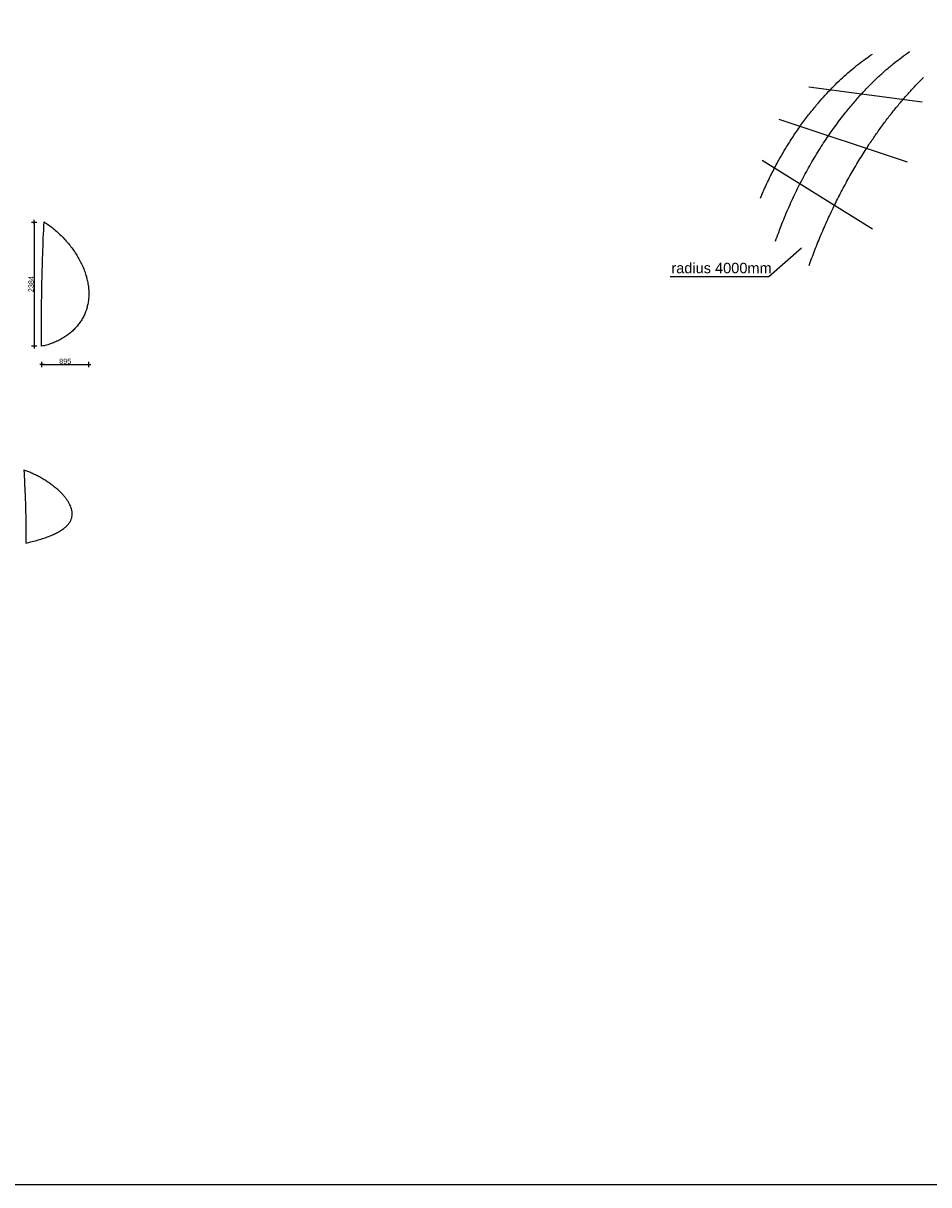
# Model space of a CAD drawing. Header units: metres. Extents: x 63115 to 703450, y -261936 to -53969.
# Tile 6 of 256: x 88074 to 105448, y -238269 to -215986. Entities that reach past the tile are written whole.
import ezdxf

# ---------------------------------------------------------------- set-up
doc = ezdxf.new("R2010")
doc.units = ezdxf.units.M
doc.header["$PDMODE"] = 35
doc.header["$PDSIZE"] = 50
doc.layers.get('0').update_dxf_attribs({"true_color": 0x83b7c5})
doc.layers.get('DEFPOINTS').update_dxf_attribs({"color": 6})
for name, color, linetype in [('_05text5', 8, 'Continuous'), ('_06-DIMENSIONS', 7, 'Continuous'), ('_06dimentions50', 7, 'Continuous'), ('Make2D visible lines', 1, 'Continuous'), ('Make2D$visible$lines', 1, 'Continuous')]:
    doc.layers.add(name, color=color, linetype=linetype)
doc.styles.add('NIO 1_5 klein', font='arial.ttf', dxfattribs={"height": 10})
doc.styles.add('NIOstandard', font='arial.ttf')
doc.dimstyles.new('NIO-50-KLEIN', dxfattribs={"dimtxt": 100, "dimasz": 10, "dimexe": 2, "dimexo": 5, "dimgap": 10, "dimtad": 1, "dimdec": 0, "dimzin": 0, "dimdsep": 46, "dimtxsty": 'NIOstandard', "dimblk1": 'MAATSTR', "dimblk2": 'MAATSTR', "dimsah": 1, "dimcen": 0, "dimdle": 1.5, "dimse1": 1, "dimse2": 1, "dimclrd": 7, "dimclre": 256, "dimclrt": 256, "dimazin": 0, "dimtfac": 1, "dimtdec": 0, "dimtofl": 0, "dimtmove": 1, "dimatfit": 2, "dimldrblk": 'MAATSTR', "dimfxl": 1, "dimtvp": 1, "dimtolj": 1, "dimtzin": 0, "dimarcsym": 0})

# ---------------------------------------------------------------- blocks, each defined once
blk = doc.blocks.new('MAATSTR')
at = {"linetype": 'Continuous'}
for p, q in [((-4.2, 0), (4.2, 0)), ((0, 5), (0, -5))]:
    blk.add_line(p, q, dxfattribs=at)
at = {"linetype": 'Continuous', "const_width": 1.5}
blk.add_lwpolyline([(-0.8, 0, 1), (0.8, 0, 1)], format="xyb", close=True, dxfattribs=at)
blk = doc.blocks.new('*D94')
at = {"layer": '_06-DIMENSIONS', "color": 7, "lineweight": -2, "transparency": 16777216}
blk.add_line((88286, -219809), (88286, -222173), dxfattribs=at)
at = {"layer": 'DEFPOINTS', "color": 0, "transparency": 16777216}
for p in [(88474, -219799), (88286, -222183), (88426, -222183)]:
    blk.add_point(p, dxfattribs=at)
at = {"layer": '_06-DIMENSIONS', "color": 7, "lineweight": -2, "transparency": 16777216, "xscale": 10, "yscale": 10, "zscale": 10}
for p, rotation in [((88286, -219799), 90), ((88286, -222183), 270)]:
    blk.add_blockref('MAATSTR', p, dxfattribs=dict(at, rotation=rotation))
at = {"layer": '_06-DIMENSIONS', "transparency": 16777216, "insert": (88225, -220991), "char_height": 100, "attachment_point": 5, "rotation": 90, "style": 'NIOstandard'}
blk.add_mtext('\\A1;2384', dxfattribs=at)
blk = doc.blocks.new('*D95')
at = {"layer": '_06-DIMENSIONS', "color": 7, "lineweight": -2, "transparency": 16777216}
blk.add_line((88443, -222534), (89318, -222534), dxfattribs=at)
at = {"layer": 'DEFPOINTS', "color": 0, "transparency": 16777216}
for p in [(88433, -220990), (89328, -221069), (89328, -222534)]:
    blk.add_point(p, dxfattribs=at)
at = {"layer": '_06-DIMENSIONS', "color": 7, "lineweight": -2, "transparency": 16777216, "xscale": 10, "yscale": 10, "zscale": 10, "rotation": 180}
blk.add_blockref('MAATSTR', (88433, -222534), dxfattribs=at)
at = {"layer": '_06-DIMENSIONS', "color": 7, "lineweight": -2, "transparency": 16777216, "xscale": 10, "yscale": 10, "zscale": 10}
blk.add_blockref('MAATSTR', (89328, -222534), dxfattribs=at)
at = {"layer": '_06-DIMENSIONS', "transparency": 16777216, "insert": (88880, -222472), "char_height": 100, "attachment_point": 5, "style": 'NIOstandard'}
blk.add_mtext('\\A1;895', dxfattribs=at)

msp = doc.modelspace()

# ---------------------------------------------------------------- linework, layer by layer
at = {"layer": '_06-DIMENSIONS'}
msp.add_lwpolyline([(100486, -220845), (102378.5, -220845), (103005.9, -220294.3)], dxfattribs=at)
at = {"layer": '_06dimentions50'}
msp.add_lwpolyline([(63115, -192340.6), (326469, -192340.6), (326469, -238268.9), (63115, -238268.9)], close=True, dxfattribs=at)
at = {"layer": 'Make2D visible lines'}
for p, q in [((105323.5, -217497.8), (103147.3, -217209.8)), ((105036.7, -218649.1), (102579.6, -217829.7)), ((104366, -219937.9), (102248.6, -218620.7))]:
    msp.add_line(p, q, dxfattribs=at)
for points, weights in [([(102218.3, -219339.3), (102994.9, -217490.6), (104366.1, -216578)], [3905.69837051, 3815.35023636, 4425.33564415]), ([(102507.6, -220163.5), (103376.8, -217689.5), (105080.1, -216531.1)], [3425.97391775, 3277.56602509, 3950.9604236]), ([(103151.5, -220632.8), (103950.7, -218400.8), (105345, -217029)], [2909.00519891, 2835.5767001, 3222.25725046])]:
    msp.add_rational_spline(points, weights, degree=2, dxfattribs=at)
at = {"layer": 'Make2D$visible$lines'}
for points, knots in [([(88425.8, -222182.5), (88424.9, -222083.2), (88423.9, -221894.4), (88424.5, -221506.9), (88430.6, -221020.1), (88447, -220414.2), (88463.7, -220007.2), (88473.7, -219798.8)], [3160.2819684, 3160.2819684, 3160.2819684, 3160.2819684, 3458.3488706, 3726.6087833, 4322.737842, 4918.8680738, 5544.8058826, 5544.8058826, 5544.8058826, 5544.8058826]), ([(88473.7, -219798.8), (88504.5, -219817.8), (88564.8, -219858), (88652.7, -219924.7), (88737.7, -219997.5), (88820.9, -220077.3), (88899.4, -220161.7), (88973.1, -220250.3), (89040.9, -220341.5), (89102.3, -220435.1), (89157.4, -220530.7), (89205.1, -220626.5), (89246, -220723.7), (89278.5, -220818.7), (89303.9, -220914.2), (89321.6, -221008.1), (89331.8, -221103.1), (89334, -221195.3), (89328.2, -221285.8), (89314.7, -221373.7), (89293.5, -221458.4), (89265.2, -221539.3), (89229.6, -221617.2), (89187.1, -221691.6), (89136.9, -221763.1), (89080.7, -221829.9), (89016.5, -221893.8), (88946.9, -221951.9), (88870.2, -222006), (88787.9, -222054.6), (88700.4, -222097), (88611.6, -222132.2), (88520.5, -222160.9), (88458.1, -222176), (88425.8, -222182.5)], [0, 0, 0, 0, 108.63415, 217.2664386, 330.8343856, 444.4124556, 562.9430481, 676.4999495, 790.0499237, 903.6280102, 1012.2634628, 1120.8946579, 1224.5835644, 1328.2671083, 1422.0846488, 1520.8508128, 1614.681508, 1708.506132, 1797.3900574, 1886.2704378, 1975.1472434, 2059.0855815, 2143.0315334, 2231.9207964, 2315.8778685, 2404.7678652, 2493.6457112, 2587.4507567, 2676.344242, 2775.1233155, 2873.9048088, 2967.7375424, 3061.5553617, 3160.2819684, 3160.2819684, 3160.2819684, 3160.2819684]), ([(88086.9, -224558.6), (88091.1, -224638.9), (88098.8, -224794.6), (88108.7, -225019.9), (88116.4, -225227.1), (88121.9, -225414.4), (88124.8, -225558), (88125.9, -225662.8), (88126.2, -225734), (88125.9, -225798.9), (88125, -225857.6), (88123.6, -225910.1), (88122.2, -225943.1), (88121.4, -225958.9)], [0, 0, 0, 0, 241.2615726, 467.6732642, 676.55906, 863.207404, 1029.8194863, 1107.6281003, 1177.4142609, 1243.7001231, 1302.0985612, 1353.691513, 1401.2198464, 1401.2198464, 1401.2198464, 1401.2198464]), ([(88121.4, -225958.9), (88162.4, -225949.8), (88242.8, -225930.9), (88359.3, -225899.5), (88467, -225866.1), (88564.9, -225831.1), (88652.7, -225794.7), (88720.1, -225762), (88768.7, -225734.8), (88801.7, -225714.5), (88831.9, -225694.1), (88859.8, -225673.3), (88885.6, -225651.8), (88909.1, -225629.8), (88930.2, -225607.2), (88949, -225584.2), (88965.2, -225561), (88979.2, -225537.2), (88990.8, -225512.9), (89000.3, -225487.7), (89007.3, -225462), (89011.9, -225435.8), (89014.2, -225409.3), (89014, -225381.9), (89011.5, -225354.6), (89005, -225317.2), (88996.9, -225289.6), (88990.2, -225271.3), (88984.1, -225254.5), (88969.6, -225220.9), (88942.5, -225171.6), (88909.5, -225121.8), (88870.4, -225071.2), (88825.7, -225020.6), (88775.5, -224969.9), (88720.7, -224919.9), (88660.7, -224870.3), (88597, -224822.3), (88529.4, -224775.7), (88459.1, -224731.5), (88386.3, -224689.8), (88311.9, -224651.2), (88236.9, -224616.2), (88161.9, -224585.2), (88111.8, -224567), (88086.9, -224558.6)], [0, 0, 0, 0, 126.2617066, 247.7115359, 361.8878105, 464.2994285, 559.6001886, 646.9641159, 688.8977653, 726.6133009, 763.1085658, 798.3582069, 831.0764905, 863.5769814, 894.9306928, 923.9259253, 952.6265899, 979.871706, 1006.5045076, 1033.5155884, 1060.543773, 1086.24981, 1113.1302082, 1140.4512763, 1168.1421563, 1195.4442345, 1254.1435005, 1254.1435005, 1254.1435005, 1307.6854019, 1363.6237129, 1422.9016091, 1486.7162141, 1555.3274603, 1625.3791989, 1700.6820262, 1777.7161738, 1858.7942608, 1939.9412397, 2023.9774912, 2107.9221912, 2191.7425374, 2275.1660726, 2356.2924854, 2435.0805427, 2435.0805427, 2435.0805427, 2435.0805427])]:
    msp.add_open_spline(points, degree=3, knots=knots, dxfattribs=at)

# ---------------------------------------------------------------- texts
at = {"layer": '_05text5', "ltscale": 50, "insert": (100508.7, -220581.8), "char_height": 200, "attachment_point": 1, "style": 'NIO 1_5 klein'}
msp.add_mtext('radius 4000mm', dxfattribs=at)

# ---------------------------------------------------------------- dimensions: what is measured, and where the dimension line sits
at = {"layer": '_06-DIMENSIONS'}
dim = msp.add_linear_dim(base=(88286.3, -222182.5), p1=(88473.7, -219798.8), p2=(88425.8, -222182.5), angle=90, dimstyle='NIO-50-KLEIN', override={"dimfxlon": 1, "dimarcsym": 1}, dxfattribs=at)
dim.commit()
dim.dimension.update_dxf_attribs({"geometry": '*D94', "text_midpoint": (88225.2, -220990.7)})
dim = msp.add_linear_dim(base=(89327.8, -222533.5), p1=(88432.6, -220990.3), p2=(89327.8, -221068.7), dimstyle='NIO-50-KLEIN', override={"dimfxlon": 1, "dimarcsym": 1}, dxfattribs=at)
dim.commit()
dim.dimension.update_dxf_attribs({"geometry": '*D95', "text_midpoint": (88880.2, -222472.5)})

doc.saveas('drawing.dxf')
